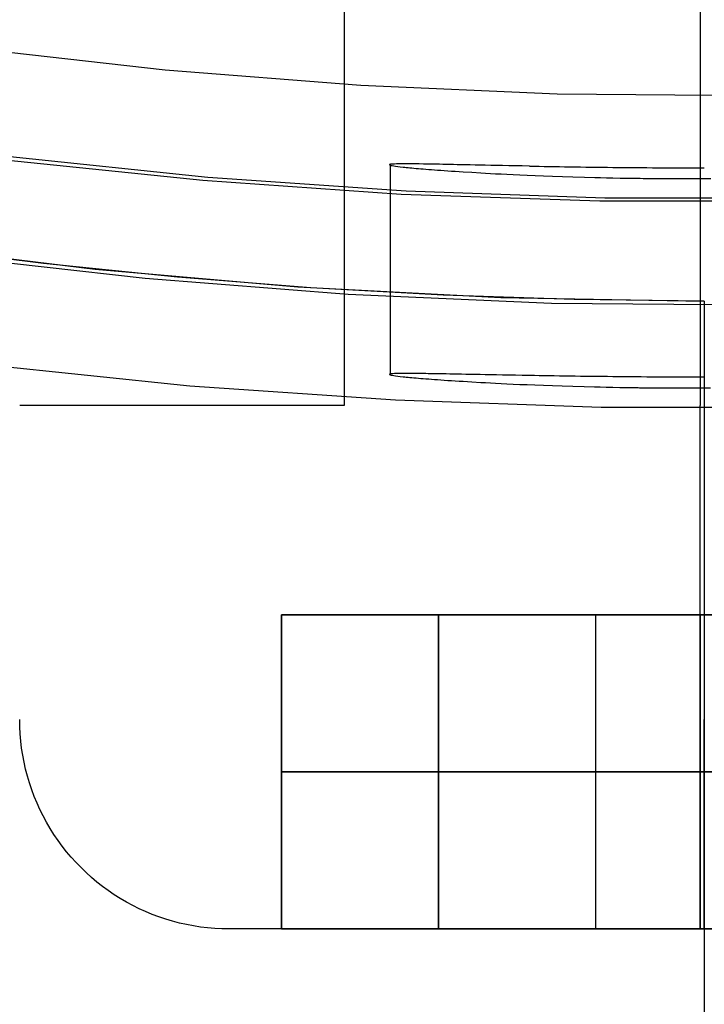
# Model space of a CAD drawing. Header units: millimetres. Extents: x -356 to 356, y -410 to 410.
# Tile 36 of 126: x -3.27 to 0, y -31.36 to -26.66. Entities that reach past the tile are written whole.
import ezdxf

# ---------------------------------------------------------------- set-up
doc = ezdxf.new("R2010")
doc.units = ezdxf.units.MM
doc.header["$MEASUREMENT"] = 0
doc.layers.add('1', color=7, linetype='Continuous')

msp = doc.modelspace()

# ---------------------------------------------------------------- linework, layer by layer
at = {"layer": '1', "color": 252, "extrusion": (-0.000237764, 0, 1)}
msp.add_lwpolyline([(-27.5494, 0), (-27.533, -0.9501), (-27.4838, -1.899), (-27.4019, -2.8457), (-27.2874, -3.789), (-27.1403, -4.7278), (-26.961, -5.6609), (-26.7495, -6.5874), (-26.5062, -7.5059), (-26.2314, -8.4155), (-25.9253, -9.3151), (-25.5883, -10.2036), (-25.2209, -11.0799), (-24.8235, -11.943), (-24.3965, -12.7919), (-23.9404, -13.6255), (-23.4559, -14.4429), (-22.9434, -15.2431), (-22.4036, -16.0251), (-21.8372, -16.788), (-21.2447, -17.5309), (-20.6269, -18.253), (-19.9847, -18.9532), (-19.3186, -19.6309), (-18.6295, -20.2852), (-17.9182, -20.9153), (-17.1857, -21.5205), (-16.4326, -22.1001), (-15.66, -22.6533), (-14.8688, -23.1795), (-14.0599, -23.6781), (-13.2343, -24.1484), (-12.3929, -24.59), (-11.5368, -25.0023), (-10.6669, -25.3848), (-9.7844, -25.7371), (-8.8902, -26.0586), (-7.9855, -26.3491), (-7.0713, -26.6083), (-6.1487, -26.8357), (-5.2188, -27.0311), (-4.2827, -27.1943), (-3.3415, -27.3251), (-2.3963, -27.4233), (-1.4484, -27.4889), (-0.4987, -27.5217), (0.4515, -27.5217), (1.4012, -27.4889), (2.3491, -27.4233), (3.2943, -27.3251), (4.2354, -27.1943), (5.1715, -27.0311), (6.1015, -26.8357), (7.0241, -26.6083), (7.9383, -26.3491), (8.843, -26.0586), (9.7372, -25.7371), (10.6197, -25.3848), (11.4895, -25.0023), (12.3457, -24.59), (13.1871, -24.1484), (14.0127, -23.6781), (14.8216, -23.1795), (15.6128, -22.6533), (16.3854, -22.1001), (17.1384, -21.5205), (17.871, -20.9153), (18.5823, -20.2852), (19.2714, -19.6309), (19.9374, -18.9532), (20.5797, -18.253), (21.1975, -17.5309), (21.7899, -16.788), (22.3564, -16.0251), (22.8962, -15.2431), (23.4087, -14.4429), (23.8932, -13.6255), (24.3493, -12.7919), (24.7763, -11.943), (25.1737, -11.0799), (25.5411, -10.2036), (25.8781, -9.3151), (26.1842, -8.4155), (26.459, -7.5059), (26.7023, -6.5874), (26.9138, -5.6609), (27.0931, -4.7278), (27.2401, -3.789), (27.3547, -2.8457), (27.4366, -1.899), (27.4858, -0.9501), (27.5022, 0)], dxfattribs=at)
at = {"layer": '1', "color": 252}
for points in [[(-1.7205, -25), (-1.7205, -28.5)], [(-0.0205, -25), (-0.0205, -28.5)], [(-0.0205, -25), (-0.0205, -28.5)], [(-8.0813, -25.7822), (-7.1816, -26.0472), (-6.2733, -26.2807), (-5.3574, -26.4826), (-4.435, -26.6526), (-3.5073, -26.7905), (-2.5754, -26.896), (-1.6404, -26.9692), (-0.7034, -27.0099), (0.2345, -27.018), (1.172, -26.9936), (2.1082, -26.9367), (3.0418, -26.8473), (3.9718, -26.7255), (4.8969, -26.5716), (5.8162, -26.3856), (6.7285, -26.1679), (7.6326, -25.9186)], [(7.0442, -26.5952), (6.122, -26.8225), (5.1926, -27.0178), (4.257, -27.1809), (3.3162, -27.3116), (2.3716, -27.4098), (1.4241, -27.4754), (0.4749, -27.5081), (-0.4749, -27.5081), (-1.4241, -27.4754), (-2.3716, -27.4098), (-3.3162, -27.3116), (-4.257, -27.1809), (-5.1926, -27.0178), (-6.122, -26.8225), (-7.0442, -26.5952), (-7.958, -26.3362)], [(0, -28), (-0.6215, -27.9931), (-1.2482, -27.9722), (-1.8799, -27.9368), (-2.5159, -27.8867), (-3.156, -27.8216), (-3.7995, -27.741), (-4.446, -27.6448), (-5.095, -27.5326), (-5.7459, -27.4041), (-6.3981, -27.2592), (-7.0512, -27.0976), (-7.7044, -26.9192)], [(0, -28), (-0.6215, -27.9931), (-1.2482, -27.9722), (-1.8799, -27.9368), (-2.5159, -27.8867), (-3.156, -27.8216), (-3.7995, -27.741), (-4.446, -27.6448), (-5.095, -27.5326), (-5.7459, -27.4041), (-6.3981, -27.2592), (-7.0512, -27.0976), (-7.7044, -26.9192)], [(-7.6763, -26.9272), (-6.7371, -27.1774), (-5.7898, -27.3949), (-4.8356, -27.5793), (-3.8755, -27.7305), (-2.9107, -27.8483), (-1.9424, -27.9325), (-0.9718, -27.9831), (0, -28)], [(-7.6717, -26.9285), (-6.7331, -27.1784), (-5.7863, -27.3956), (-4.8326, -27.5798), (-3.8731, -27.7308), (-2.9089, -27.8485), (-1.9412, -27.9326), (-0.9712, -27.9832), (0, -28)], [(-7.4474, -27.0112), (-6.5054, -27.2534), (-5.5557, -27.4627), (-4.5992, -27.639), (-3.6371, -27.782), (-2.6707, -27.8915), (-1.7011, -27.9674), (-0.7294, -28.0096), (0.2432, -28.018), (1.2154, -27.9927), (2.1862, -27.9336), (3.1544, -27.8409), (4.1188, -27.7147), (5.0782, -27.555), (6.0315, -27.3622), (6.9775, -27.1364)], [(-1.5, -27.349), (-1.5, -28.3506)], [(7.3003, -27.562), (6.3446, -27.7975), (5.3814, -28), (4.4117, -28.169), (3.4368, -28.3045), (2.4578, -28.4063), (1.4758, -28.4742), (0.4921, -28.5081), (-0.4921, -28.5081), (-1.4758, -28.4742), (-2.4578, -28.4063), (-3.4368, -28.3045), (-4.4117, -28.169), (-5.3814, -28), (-6.3446, -27.7975), (-7.3003, -27.562)], [(0, -28), (0, -61)], [(0, -28), (0, -61)], [(-1.7205, -28.5), (-3.2705, -28.5)], [(-0.0205, -30), (-0.0205, -28.5)], [(-0.0205, -30), (-0.0205, -28.5)], [(-2.0205, -31), (-2.0205, -29.5)], [(-2.0205, -29.5), (-0.5205, -29.5)], [(-0.5205, -29.5), (-2.0205, -29.5)], [(-2.0205, -29.5), (-2.0205, -31)], [(-2.0205, -31), (-2.0205, -29.5)], [(-2.0205, -29.5), (1.9795, -29.5)], [(-1.2705, -31), (-1.2705, -29.5)], [(-1.2705, -29.5), (-1.2705, -31)], [(-0.5205, -29.5), (-0.5205, -31)], [(-0.5205, -29.5), (-0.5205, -31)], [(-0.5205, -29.5), (0.4795, -29.5)], [(0.4795, -29.5), (-0.5205, -29.5)], [(-0.5205, -29.5), (-0.5205, -31)], [(-0.5205, -29.5), (-0.5205, -31)], [(-0.5205, -29.5), (-0.5205, -31)], [(-0.5205, -29.5), (-0.5205, -31)], [(-0.0205, -31), (-0.0205, -29.5)], [(-0.0205, -29.5), (-0.0205, -31)], [(-2.2705, -31), (-2.3046, -30.9994), (-2.3387, -30.9977), (-2.3728, -30.9948), (-2.4067, -30.9907), (-2.4404, -30.9855), (-2.474, -30.9791), (-2.5073, -30.9716), (-2.5403, -30.9629), (-2.573, -30.9531), (-2.6054, -30.9423), (-2.6374, -30.9303), (-2.6689, -30.9172), (-2.7, -30.9031), (-2.7306, -30.8879), (-2.7606, -30.8717), (-2.7901, -30.8544), (-2.8189, -30.8362), (-2.8472, -30.817), (-2.8747, -30.7968), (-2.9016, -30.7757), (-2.9277, -30.7537), (-2.9531, -30.7308), (-2.9776, -30.7071), (-3.0013, -30.6826), (-3.0242, -30.6572), (-3.0462, -30.6311), (-3.0673, -30.6042), (-3.0875, -30.5767), (-3.1067, -30.5485), (-3.1249, -30.5196), (-3.1422, -30.4901), (-3.1584, -30.4601), (-3.1736, -30.4295), (-3.1877, -30.3984), (-3.2008, -30.3669), (-3.2128, -30.3349), (-3.2236, -30.3025), (-3.2334, -30.2698), (-3.2421, -30.2368), (-3.2496, -30.2035), (-3.256, -30.1699), (-3.2612, -30.1362), (-3.2653, -30.1023), (-3.2682, -30.0682), (-3.2699, -30.0341), (-3.2705, -30)], [(-2.0205, -30.25), (-0.5205, -30.25)], [(-0.5205, -30.25), (-2.0205, -30.25)], [(-0.5205, -30.25), (0.4795, -30.25)], [(0.4795, -30.25), (-0.5205, -30.25)], [(-2.0205, -31), (-2.2705, -31)], [(-0.5205, -31), (-2.0205, -31)], [(-2.0205, -31), (-0.5205, -31)], [(0.4795, -31), (-0.5205, -31)], [(-0.5205, -31), (0.4795, -31)]]:
    msp.add_lwpolyline(points, dxfattribs=at)
at = {"layer": '1', "color": 252, "extrusion": (0, 1, 0)}
for points in [[(0.0205, -51.9293), (-0.0385, -51.9283), (-0.0974, -51.9252), (-0.1562, -51.9201), (-0.2148, -51.913), (-0.2731, -51.9038), (-0.331, -51.8926), (-0.3885, -51.8794), (-0.4456, -51.8642), (-0.502, -51.847), (-0.5579, -51.8279), (-0.613, -51.8069), (-0.6674, -51.7839), (-0.7209, -51.7591), (-0.7735, -51.7325), (-0.8252, -51.704), (-0.8759, -51.6738), (-0.9255, -51.6418), (-0.974, -51.6081), (-1.0212, -51.5728), (-1.0672, -51.5358), (-1.1119, -51.4973), (-1.1552, -51.4572), (-1.1971, -51.4157), (-1.2376, -51.3727), (-1.2765, -51.3283), (-1.3139, -51.2827), (-1.3496, -51.2357), (-1.3837, -51.1875), (-1.4161, -51.1382), (-1.4468, -51.0878), (-1.4757, -51.0364), (-1.5028, -50.984), (-1.5281, -50.9306), (-1.5515, -50.8765), (-1.573, -50.8215), (-1.5926, -50.7659), (-1.6103, -50.7096), (-1.6259, -50.6527), (-1.6396, -50.5953), (-1.6513, -50.5374), (-1.661, -50.4792), (-1.6687, -50.4207), (-1.6743, -50.362), (-1.6779, -50.3031), (-1.6794, -50.2441), (-1.6789, -50.1851), (-1.6764, -50.1261), (-1.6718, -50.0673), (-1.6651, -50.0086), (-1.6564, -49.9503), (-1.6457, -49.8922), (-1.633, -49.8346), (-1.6184, -49.7775), (-1.6017, -49.7209), (-1.5831, -49.6649), (-1.5625, -49.6096), (-1.54, -49.555), (-1.5157, -49.5012), (-1.4895, -49.4484), (-1.4615, -49.3964), (-1.4317, -49.3455), (-1.4001, -49.2956), (-1.3669, -49.2469), (-1.3319, -49.1993), (-1.2954, -49.153), (-1.2572, -49.108), (-1.2175, -49.0643), (-1.1764, -49.022), (-1.1337, -48.9812), (-1.0897, -48.9419), (-1.0444, -48.9042), (-0.9977, -48.868), (-0.9499, -48.8335), (-0.9008, -48.8006), (-0.8507, -48.7695), (-0.7995, -48.7402), (-0.7473, -48.7126), (-0.6942, -48.6869), (-0.6403, -48.663), (-0.5855, -48.641), (-0.53, -48.6209), (-0.4739, -48.6028), (-0.4171, -48.5866), (-0.3598, -48.5724), (-0.3021, -48.5602), (-0.244, -48.55), (-0.1855, -48.5419), (-0.1269, -48.5357), (-0.068, -48.5316), (-0.009, -48.5296), (0.05, -48.5296), (0.109, -48.5316), (0.1678, -48.5357), (0.2265, -48.5419), (0.285, -48.55), (0.3431, -48.5602), (0.4008, -48.5724), (0.4581, -48.5866), (0.5149, -48.6028), (0.571, -48.6209), (0.6265, -48.641), (0.6813, -48.663), (0.7352, -48.6869), (0.7883, -48.7126), (0.8405, -48.7402), (0.8917, -48.7695), (0.9418, -48.8006), (0.9909, -48.8335), (1.0387, -48.868), (1.0854, -48.9042), (1.1307, -48.9419), (1.1747, -48.9812), (1.2174, -49.022), (1.2585, -49.0643), (1.2982, -49.108), (1.3364, -49.153), (1.3729, -49.1993), (1.4079, -49.2469), (1.4411, -49.2956), (1.4727, -49.3455), (1.5025, -49.3964), (1.5305, -49.4484), (1.5567, -49.5012), (1.581, -49.555), (1.6035, -49.6096), (1.6241, -49.6649), (1.6427, -49.7209), (1.6593, -49.7775), (1.674, -49.8346), (1.6867, -49.8922), (1.6974, -49.9503), (1.7061, -50.0086), (1.7128, -50.0673), (1.7174, -50.1261), (1.7199, -50.1851), (1.7204, -50.2441), (1.7189, -50.3031), (1.7153, -50.362), (1.7097, -50.4207), (1.702, -50.4792), (1.6923, -50.5374), (1.6806, -50.5953), (1.6669, -50.6527), (1.6513, -50.7096), (1.6336, -50.7659), (1.614, -50.8215), (1.5925, -50.8765), (1.5691, -50.9306), (1.5438, -50.984), (1.5167, -51.0364), (1.4878, -51.0878), (1.4571, -51.1382), (1.4247, -51.1875), (1.3906, -51.2357), (1.3549, -51.2827), (1.3175, -51.3283), (1.2786, -51.3727), (1.2381, -51.4157), (1.1962, -51.4572), (1.1529, -51.4973), (1.1082, -51.5358), (1.0622, -51.5728), (1.015, -51.6081), (0.9665, -51.6418), (0.9169, -51.6738), (0.8662, -51.704), (0.8145, -51.7325), (0.7619, -51.7591), (0.7084, -51.7839), (0.654, -51.8069), (0.5988, -51.8279), (0.543, -51.847), (0.4866, -51.8642), (0.4295, -51.8794), (0.372, -51.8926), (0.3141, -51.9038), (0.2558, -51.913), (0.1972, -51.9201), (0.1384, -51.9252), (0.0795, -51.9283), (0.0205, -51.9293)], [(0, -51.5), (-0.0521, -51.4991), (-0.1041, -51.4964), (-0.1559, -51.4919), (-0.2076, -51.4856), (-0.259, -51.4775), (-0.3102, -51.4676), (-0.3609, -51.4559), (-0.4112, -51.4425), (-0.461, -51.4274), (-0.5103, -51.4105), (-0.559, -51.392), (-0.6069, -51.3717), (-0.6542, -51.3498), (-0.7006, -51.3263), (-0.7462, -51.3012), (-0.7909, -51.2745), (-0.8347, -51.2463), (-0.8775, -51.2166), (-0.9192, -51.1854), (-0.9597, -51.1528), (-0.9992, -51.1188), (-1.0374, -51.0834), (-1.0744, -51.0468), (-1.1101, -51.0088), (-1.1444, -50.9697), (-1.1774, -50.9294), (-1.2089, -50.888), (-1.239, -50.8455), (-1.2676, -50.802), (-1.2947, -50.7575), (-1.3202, -50.7121), (-1.3441, -50.6659), (-1.3664, -50.6188), (-1.3871, -50.571), (-1.406, -50.5225), (-1.4233, -50.4734), (-1.4389, -50.4237), (-1.4527, -50.3735), (-1.4648, -50.3229), (-1.4752, -50.2719), (-1.4837, -50.2205), (-1.4905, -50.1689), (-1.4954, -50.117), (-1.4986, -50.0651), (-1.4999, -50.013), (-1.4995, -49.961), (-1.4972, -49.9089), (-1.4932, -49.857), (-1.4873, -49.8053), (-1.4797, -49.7538), (-1.4702, -49.7026), (-1.459, -49.6517), (-1.446, -49.6013), (-1.4313, -49.5514), (-1.4149, -49.5019), (-1.3968, -49.4531), (-1.3769, -49.405), (-1.3555, -49.3576), (-1.3323, -49.3109), (-1.3076, -49.2651), (-1.2813, -49.2201), (-1.2535, -49.1761), (-1.2241, -49.1331), (-1.1933, -49.0912), (-1.1611, -49.0503), (-1.1274, -49.0106), (-1.0924, -48.972), (-1.056, -48.9347), (-1.0184, -48.8987), (-0.9796, -48.8641), (-0.9396, -48.8307), (-0.8984, -48.7988), (-0.8562, -48.7684), (-0.813, -48.7394), (-0.7687, -48.7119), (-0.7235, -48.686), (-0.6775, -48.6617), (-0.6306, -48.639), (-0.583, -48.6179), (-0.5347, -48.5985), (-0.4858, -48.5808), (-0.4362, -48.5648), (-0.3861, -48.5506), (-0.3356, -48.538), (-0.2847, -48.5273), (-0.2334, -48.5183), (-0.1818, -48.5111), (-0.13, -48.5056), (-0.0781, -48.502), (-0.026, -48.5002), (0.026, -48.5002), (0.0781, -48.502), (0.13, -48.5056), (0.1818, -48.5111), (0.2334, -48.5183), (0.2847, -48.5273), (0.3356, -48.538), (0.3861, -48.5506), (0.4362, -48.5648), (0.4858, -48.5808), (0.5347, -48.5985), (0.583, -48.6179), (0.6306, -48.639), (0.6775, -48.6617), (0.7235, -48.686), (0.7687, -48.7119), (0.813, -48.7394), (0.8562, -48.7684), (0.8984, -48.7988), (0.9396, -48.8307), (0.9796, -48.8641), (1.0184, -48.8987), (1.056, -48.9347), (1.0924, -48.972), (1.1274, -49.0106), (1.1611, -49.0503), (1.1933, -49.0912), (1.2241, -49.1331), (1.2535, -49.1761), (1.2813, -49.2201), (1.3076, -49.2651), (1.3323, -49.3109), (1.3555, -49.3576), (1.3769, -49.405), (1.3968, -49.4531), (1.4149, -49.5019), (1.4313, -49.5514), (1.446, -49.6013), (1.459, -49.6517), (1.4702, -49.7026), (1.4797, -49.7538), (1.4873, -49.8053), (1.4932, -49.857), (1.4972, -49.9089), (1.4995, -49.961), (1.4999, -50.013), (1.4986, -50.0651), (1.4954, -50.117), (1.4905, -50.1689), (1.4837, -50.2205), (1.4752, -50.2719), (1.4648, -50.3229), (1.4527, -50.3735), (1.4389, -50.4237), (1.4233, -50.4734), (1.406, -50.5225), (1.3871, -50.571), (1.3664, -50.6188), (1.3441, -50.6659), (1.3202, -50.7121), (1.2947, -50.7575), (1.2676, -50.802), (1.239, -50.8455), (1.2089, -50.888), (1.1774, -50.9294), (1.1444, -50.9697), (1.1101, -51.0088), (1.0744, -51.0468), (1.0374, -51.0834), (0.9992, -51.1188), (0.9597, -51.1528), (0.9192, -51.1854), (0.8775, -51.2166), (0.8347, -51.2463), (0.7909, -51.2745), (0.7462, -51.3012), (0.7006, -51.3263), (0.6542, -51.3498), (0.6069, -51.3717), (0.559, -51.392), (0.5103, -51.4105), (0.461, -51.4274), (0.4112, -51.4425), (0.3609, -51.4559), (0.3102, -51.4676), (0.259, -51.4775), (0.2076, -51.4856), (0.1559, -51.4919), (0.1041, -51.4964), (0.0521, -51.4991), (0, -51.5)], [(-3.2295, -50.2293), (-3.2287, -50.3015), (-3.2263, -50.3742), (-3.2222, -50.4475), (-3.2164, -50.5214), (-3.2088, -50.5956), (-3.1994, -50.6703), (-3.1883, -50.7454), (-3.1752, -50.8207), (-3.1603, -50.8963), (-3.1435, -50.972), (-3.1248, -51.0478), (-3.104, -51.1236), (-3.0814, -51.1994), (-3.0567, -51.275), (-3.03, -51.3505), (-3.0013, -51.4256), (-2.9706, -51.5005), (-2.9379, -51.5748), (-2.9032, -51.6487), (-2.8664, -51.722), (-2.8277, -51.7947), (-2.787, -51.8665), (-2.7443, -51.9376), (-2.6997, -52.0078), (-2.6532, -52.0769), (-2.6049, -52.145), (-2.5547, -52.212), (-2.5027, -52.2778), (-2.4489, -52.3423), (-2.3934, -52.4054), (-2.3363, -52.4672), (-2.2776, -52.5274), (-2.2173, -52.5861), (-2.1556, -52.6433), (-2.0925, -52.6987), (-2.028, -52.7525), (-1.9622, -52.8045), (-1.8952, -52.8547), (-1.8271, -52.9031), (-1.7579, -52.9496), (-1.6878, -52.9942), (-1.6167, -53.0368), (-1.5448, -53.0775), (-1.4722, -53.1162), (-1.3989, -53.153), (-1.325, -53.1877), (-1.2506, -53.2204), (-1.1758, -53.2511), (-1.1006, -53.2798), (-1.0252, -53.3065), (-0.9495, -53.3312), (-0.8738, -53.3539), (-0.7979, -53.3746), (-0.7221, -53.3933), (-0.6464, -53.4102), (-0.5709, -53.4251), (-0.4956, -53.4381), (-0.4205, -53.4493), (-0.3458, -53.4586), (-0.2715, -53.4662), (-0.1977, -53.472), (-0.1244, -53.4761), (-0.0516, -53.4785), (0.0205, -53.4793), (0.0926, -53.4785), (0.1654, -53.4761), (0.2387, -53.472), (0.3125, -53.4662), (0.3868, -53.4586), (0.4615, -53.4493), (0.5365, -53.4381), (0.6119, -53.4251), (0.6874, -53.4102), (0.7631, -53.3933), (0.8389, -53.3746), (0.9148, -53.3539), (0.9905, -53.3312), (1.0662, -53.3065), (1.1416, -53.2798), (1.2168, -53.2511), (1.2916, -53.2204), (1.366, -53.1877), (1.4399, -53.153), (1.5132, -53.1162), (1.5858, -53.0775), (1.6577, -53.0368), (1.7288, -52.9942), (1.7989, -52.9496), (1.8681, -52.9031), (1.9362, -52.8547), (2.0032, -52.8045), (2.069, -52.7525), (2.1335, -52.6987), (2.1966, -52.6433), (2.2583, -52.5861), (2.3186, -52.5274), (2.3773, -52.4672), (2.4344, -52.4054), (2.4899, -52.3423), (2.5436, -52.2778), (2.5957, -52.212), (2.6459, -52.145), (2.6942, -52.0769), (2.7407, -52.0078), (2.7853, -51.9376), (2.828, -51.8665), (2.8687, -51.7947), (2.9074, -51.722), (2.9442, -51.6487), (2.9789, -51.5748), (3.0116, -51.5005), (3.0423, -51.4256), (3.071, -51.3505), (3.0977, -51.275), (3.1224, -51.1994), (3.145, -51.1236), (3.1658, -51.0478), (3.1845, -50.972), (3.2013, -50.8963), (3.2162, -50.8207), (3.2293, -50.7454), (3.2404, -50.6703), (3.2498, -50.5956), (3.2574, -50.5214), (3.2632, -50.4475), (3.2673, -50.3742), (3.2697, -50.3015), (3.2705, -50.2293)], [(0.0205, -46.9793), (0.1315, -46.9812), (0.2423, -46.9869), (0.3529, -46.9964), (0.463, -47.0096), (0.5727, -47.0266), (0.6817, -47.0473), (0.79, -47.0717), (0.8973, -47.0998), (1.0037, -47.1316), (1.1089, -47.167), (1.2128, -47.2059), (1.3153, -47.2484), (1.4163, -47.2943), (1.5157, -47.3437), (1.6134, -47.3964), (1.7091, -47.4525), (1.803, -47.5117), (1.8947, -47.5742), (1.9843, -47.6397), (2.0715, -47.7083), (2.1564, -47.7798), (2.2388, -47.8541), (2.3186, -47.9312), (2.3957, -48.011), (2.4701, -48.0934), (2.5416, -48.1783), (2.6101, -48.2656), (2.6756, -48.3551), (2.7381, -48.4469), (2.7974, -48.5407), (2.8534, -48.6365), (2.9061, -48.7341), (2.9555, -48.8335), (3.0014, -48.9345), (3.0439, -49.037), (3.0828, -49.141), (3.1182, -49.2462), (3.15, -49.3525), (3.1781, -49.4598), (3.2025, -49.5681), (3.2232, -49.6771), (3.2402, -49.7868), (3.2535, -49.897), (3.2629, -50.0075), (3.2686, -50.1184), (3.2705, -50.2293)], [(-1.6795, -50.2293), (-1.6791, -50.1916), (-1.6778, -50.1535), (-1.6757, -50.1152), (-1.6726, -50.0766), (-1.6687, -50.0377), (-1.6638, -49.9986), (-1.6579, -49.9594), (-1.6511, -49.92), (-1.6433, -49.8805), (-1.6345, -49.8409), (-1.6247, -49.8012), (-1.6139, -49.7616), (-1.602, -49.7219), (-1.5891, -49.6824), (-1.5751, -49.6429), (-1.5601, -49.6036), (-1.5441, -49.5644), (-1.527, -49.5255), (-1.5088, -49.4869), (-1.4896, -49.4485), (-1.4693, -49.4105), (-1.448, -49.3729), (-1.4257, -49.3358), (-1.4024, -49.2991), (-1.3781, -49.2629), (-1.3528, -49.2273), (-1.3265, -49.1922), (-1.2993, -49.1578), (-1.2712, -49.1241), (-1.2422, -49.0911), (-1.2123, -49.0588), (-1.1816, -49.0272), (-1.1501, -48.9965), (-1.1178, -48.9667), (-1.0847, -48.9376), (-1.051, -48.9095), (-1.0166, -48.8823), (-0.9816, -48.8561), (-0.9459, -48.8308), (-0.9098, -48.8064), (-0.8731, -48.7831), (-0.8359, -48.7608), (-0.7983, -48.7395), (-0.7603, -48.7192), (-0.722, -48.7), (-0.6833, -48.6819), (-0.6444, -48.6647), (-0.6053, -48.6487), (-0.5659, -48.6337), (-0.5265, -48.6197), (-0.4869, -48.6068), (-0.4473, -48.5949), (-0.4076, -48.5841), (-0.368, -48.5743), (-0.3284, -48.5655), (-0.2888, -48.5577), (-0.2494, -48.5509), (-0.2102, -48.545), (-0.1711, -48.5402), (-0.1323, -48.5362), (-0.0936, -48.5332), (-0.0553, -48.531), (-0.0172, -48.5297), (0.0205, -48.5293), (0.0582, -48.5297), (0.0963, -48.531), (0.1346, -48.5332), (0.1732, -48.5362), (0.2121, -48.5402), (0.2512, -48.545), (0.2904, -48.5509), (0.3298, -48.5577), (0.3694, -48.5655), (0.409, -48.5743), (0.4486, -48.5841), (0.4883, -48.5949), (0.5279, -48.6068), (0.5675, -48.6197), (0.6069, -48.6337), (0.6463, -48.6487), (0.6854, -48.6647), (0.7243, -48.6819), (0.763, -48.7), (0.8013, -48.7192), (0.8393, -48.7395), (0.8769, -48.7608), (0.9141, -48.7831), (0.9508, -48.8064), (0.9869, -48.8308), (1.0226, -48.8561), (1.0576, -48.8823), (1.092, -48.9095), (1.1257, -48.9376), (1.1588, -48.9667), (1.1911, -48.9965), (1.2226, -49.0272), (1.2533, -49.0588), (1.2832, -49.0911), (1.3122, -49.1241), (1.3403, -49.1578), (1.3675, -49.1922), (1.3938, -49.2273), (1.4191, -49.2629), (1.4434, -49.2991), (1.4667, -49.3358), (1.489, -49.3729), (1.5103, -49.4105), (1.5306, -49.4485), (1.5498, -49.4869), (1.568, -49.5255), (1.5851, -49.5644), (1.6011, -49.6036), (1.6161, -49.6429), (1.6301, -49.6824), (1.643, -49.7219), (1.6549, -49.7616), (1.6657, -49.8012), (1.6755, -49.8409), (1.6843, -49.8805), (1.6921, -49.92), (1.6989, -49.9594), (1.7048, -49.9986), (1.7097, -50.0377), (1.7136, -50.0766), (1.7167, -50.1152), (1.7188, -50.1535), (1.7201, -50.1916), (1.7205, -50.2293)], [(0.0205, -51.9293), (0.0785, -51.9283), (0.1365, -51.9254), (0.1943, -51.9204), (0.252, -51.9135), (0.3093, -51.9046), (0.3664, -51.8938), (0.423, -51.881), (0.4792, -51.8663), (0.5348, -51.8497), (0.5898, -51.8312), (0.6441, -51.8108), (0.6978, -51.7886), (0.7506, -51.7646), (0.8026, -51.7387), (0.8537, -51.7111), (0.9038, -51.6818), (0.9529, -51.6508), (1.0009, -51.6182), (1.0477, -51.5839), (1.0933, -51.548), (1.1377, -51.5106), (1.1808, -51.4717), (1.2226, -51.4314), (1.2629, -51.3897), (1.3018, -51.3466), (1.3392, -51.3022), (1.3751, -51.2565), (1.4093, -51.2097), (1.442, -51.1617), (1.473, -51.1126), (1.5023, -51.0625), (1.5299, -51.0114), (1.5557, -50.9594), (1.5798, -50.9066), (1.602, -50.853), (1.6223, -50.7986), (1.6408, -50.7436), (1.6575, -50.688), (1.6722, -50.6318), (1.6849, -50.5752), (1.6958, -50.5182), (1.7047, -50.4608), (1.7116, -50.4032), (1.7165, -50.3453), (1.7195, -50.2874), (1.7205, -50.2293)], [(-3.2295, -50.2293), (-3.2276, -50.1184), (-3.2219, -50.0075), (-3.2125, -49.897), (-3.1992, -49.7868), (-3.1822, -49.6771), (-3.1615, -49.5681), (-3.1371, -49.4598), (-3.109, -49.3525), (-3.0772, -49.2462), (-3.0419, -49.141), (-3.0029, -49.037), (-2.9604, -48.9345), (-2.9145, -48.8335), (-2.8651, -48.7341), (-2.8124, -48.6365), (-2.7564, -48.5407), (-2.6971, -48.4469), (-2.6347, -48.3551), (-2.5691, -48.2656), (-2.5006, -48.1783), (-2.4291, -48.0934), (-2.3547, -48.011), (-2.2776, -47.9312), (-2.1978, -47.8541), (-2.1154, -47.7798), (-2.0305, -47.7083), (-1.9433, -47.6397), (-1.8537, -47.5742), (-1.762, -47.5117), (-1.6682, -47.4525), (-1.5724, -47.3964), (-1.4747, -47.3437), (-1.3753, -47.2943), (-1.2743, -47.2484), (-1.1718, -47.2059), (-1.0679, -47.167), (-0.9627, -47.1316), (-0.8563, -47.0998), (-0.749, -47.0717), (-0.6407, -47.0473), (-0.5317, -47.0266), (-0.422, -47.0096), (-0.3119, -46.9964), (-0.2013, -46.9869), (-0.0905, -46.9812), (0.0205, -46.9793)], [(-1.6795, -50.2293), (-1.6785, -50.2874), (-1.6755, -50.3453), (-1.6706, -50.4032), (-1.6637, -50.4608), (-1.6548, -50.5182), (-1.6439, -50.5752), (-1.6312, -50.6318), (-1.6165, -50.688), (-1.5998, -50.7436), (-1.5813, -50.7986), (-1.561, -50.853), (-1.5388, -50.9066), (-1.5147, -50.9594), (-1.4889, -51.0114), (-1.4613, -51.0625), (-1.432, -51.1126), (-1.401, -51.1617), (-1.3684, -51.2097), (-1.3341, -51.2565), (-1.2982, -51.3022), (-1.2608, -51.3466), (-1.2219, -51.3897), (-1.1816, -51.4314), (-1.1398, -51.4717), (-1.0967, -51.5106), (-1.0524, -51.548), (-1.0067, -51.5839), (-0.9599, -51.6182), (-0.9119, -51.6508), (-0.8628, -51.6818), (-0.8127, -51.7111), (-0.7616, -51.7387), (-0.7096, -51.7646), (-0.6568, -51.7886), (-0.6032, -51.8108), (-0.5488, -51.8312), (-0.4938, -51.8497), (-0.4382, -51.8663), (-0.382, -51.881), (-0.3254, -51.8938), (-0.2684, -51.9046), (-0.211, -51.9135), (-0.1534, -51.9204), (-0.0955, -51.9254), (-0.0375, -51.9283), (0.0205, -51.9293)], [(0.0205, -46.9793), (-0.0923, -46.9813), (-0.205, -46.9872), (-0.3174, -46.9969), (-0.4293, -47.0106), (-0.5408, -47.0282), (-0.6515, -47.0496), (-0.7615, -47.0748), (-0.8705, -47.1038), (-0.9784, -47.1367), (-1.0852, -47.1732), (-1.1906, -47.2134), (-1.2945, -47.2573), (-1.3969, -47.3047), (-1.4975, -47.3556), (-1.5964, -47.4101), (-1.6932, -47.4679), (-1.788, -47.529), (-1.8807, -47.5934), (-1.971, -47.661), (-2.0589, -47.7316), (-2.1444, -47.8053), (-2.2272, -47.8819), (-2.3073, -47.9613), (-2.3846, -48.0435), (-2.459, -48.1283), (-2.5305, -48.2156), (-2.5988, -48.3054), (-2.664, -48.3974), (-2.726, -48.4917), (-2.7846, -48.5881), (-2.8399, -48.6864), (-2.8917, -48.7866), (-2.9401, -48.8886), (-2.9848, -48.9921), (-3.0259, -49.0972), (-3.0634, -49.2036), (-3.0971, -49.3112), (-3.1271, -49.42), (-3.1533, -49.5297), (-3.1757, -49.6403), (-3.1942, -49.7516), (-3.2088, -49.8634), (-3.2196, -49.9757), (-3.2264, -50.0883), (-3.2294, -50.2011), (-3.2284, -50.3139), (-3.2235, -50.4266), (-3.2147, -50.5391), (-3.202, -50.6512), (-3.1854, -50.7628), (-3.165, -50.8737), (-3.1407, -50.9839), (-3.1126, -51.0932), (-3.0807, -51.2014), (-3.0451, -51.3084), (-3.0058, -51.4142), (-2.9629, -51.5185), (-2.9163, -51.6213), (-2.8663, -51.7224), (-2.8127, -51.8216), (-2.7557, -51.919), (-2.6954, -52.0144), (-2.6318, -52.1075), (-2.565, -52.1985), (-2.4951, -52.287), (-2.4222, -52.3731), (-2.3463, -52.4566), (-2.2676, -52.5374), (-2.1861, -52.6154), (-2.102, -52.6905), (-2.0153, -52.7627), (-1.9261, -52.8319), (-1.8346, -52.8978), (-1.7409, -52.9606), (-1.645, -53.0201), (-1.5472, -53.0762), (-1.4474, -53.1289), (-1.3459, -53.1781), (-1.2427, -53.2238), (-1.1381, -53.2658), (-1.032, -53.3042), (-0.9246, -53.3389), (-0.8161, -53.3698), (-0.7066, -53.3969), (-0.5962, -53.4203), (-0.4851, -53.4398), (-0.3734, -53.4554), (-0.2612, -53.4671), (-0.1487, -53.4749), (-0.0359, -53.4788), (0.0769, -53.4788), (0.1897, -53.4749), (0.3022, -53.4671), (0.4144, -53.4554), (0.5261, -53.4398), (0.6372, -53.4203), (0.7476, -53.3969), (0.8571, -53.3698), (0.9656, -53.3389), (1.073, -53.3042), (1.179, -53.2658), (1.2837, -53.2238), (1.3869, -53.1781), (1.4884, -53.1289), (1.5882, -53.0762), (1.686, -53.0201), (1.7819, -52.9606), (1.8756, -52.8978), (1.9671, -52.8319), (2.0563, -52.7627), (2.143, -52.6905), (2.2271, -52.6154), (2.3086, -52.5374), (2.3873, -52.4566), (2.4632, -52.3731), (2.5361, -52.287), (2.606, -52.1985), (2.6728, -52.1075), (2.7364, -52.0144), (2.7967, -51.919), (2.8537, -51.8216), (2.9073, -51.7224), (2.9573, -51.6213), (3.0039, -51.5185), (3.0468, -51.4142), (3.0861, -51.3084), (3.1217, -51.2014), (3.1536, -51.0932), (3.1817, -50.9839), (3.206, -50.8737), (3.2264, -50.7628), (3.243, -50.6512), (3.2557, -50.5391), (3.2645, -50.4266), (3.2694, -50.3139), (3.2704, -50.2011), (3.2674, -50.0883), (3.2606, -49.9757), (3.2498, -49.8634), (3.2352, -49.7516), (3.2167, -49.6403), (3.1943, -49.5297), (3.1681, -49.42), (3.1381, -49.3112), (3.1044, -49.2036), (3.0669, -49.0972), (3.0258, -48.9921), (2.981, -48.8886), (2.9327, -48.7866), (2.8809, -48.6864), (2.8256, -48.5881), (2.767, -48.4917), (2.705, -48.3974), (2.6398, -48.3054), (2.5715, -48.2156), (2.5, -48.1283), (2.4256, -48.0435), (2.3483, -47.9613), (2.2682, -47.8819), (2.1854, -47.8053), (2.0999, -47.7316), (2.012, -47.661), (1.9217, -47.5934), (1.829, -47.529), (1.7342, -47.4679), (1.6373, -47.4101), (1.5385, -47.3556), (1.4379, -47.3047), (1.3355, -47.2573), (1.2316, -47.2134), (1.1262, -47.1732), (1.0194, -47.1367), (0.9115, -47.1038), (0.8025, -47.0748), (0.6925, -47.0496), (0.5818, -47.0282), (0.4703, -47.0106), (0.3583, -46.9969), (0.246, -46.9872), (0.1333, -46.9813), (0.0205, -46.9793)], [(3.2705, -50.2293), (3.2686, -50.1184), (3.2629, -50.0075), (3.2535, -49.897), (3.2402, -49.7868), (3.2232, -49.6771), (3.2025, -49.5681), (3.1781, -49.4598), (3.15, -49.3525), (3.1182, -49.2462), (3.0828, -49.141), (3.0439, -49.037), (3.0014, -48.9345), (2.9555, -48.8335), (2.9061, -48.7341), (2.8534, -48.6365), (2.7974, -48.5407), (2.7381, -48.4469), (2.6756, -48.3551), (2.6101, -48.2656), (2.5416, -48.1783), (2.4701, -48.0934), (2.3957, -48.011), (2.3186, -47.9312), (2.2388, -47.8541), (2.1564, -47.7798), (2.0715, -47.7083), (1.9843, -47.6397), (1.8947, -47.5742), (1.803, -47.5117), (1.7091, -47.4525), (1.6134, -47.3964), (1.5157, -47.3437), (1.4163, -47.2943), (1.3153, -47.2484), (1.2128, -47.2059), (1.1089, -47.167), (1.0037, -47.1316), (0.8973, -47.0998), (0.79, -47.0717), (0.6817, -47.0473), (0.5727, -47.0266), (0.463, -47.0096), (0.3529, -46.9964), (0.2423, -46.9869), (0.1315, -46.9812), (0.0205, -46.9793)], [(0.0205, -46.9793), (-0.0921, -46.9813), (-0.2045, -46.9871), (-0.3167, -46.9969), (-0.4285, -47.0105), (-0.5398, -47.028), (-0.6503, -47.0493), (-0.7601, -47.0745), (-0.8689, -47.1034), (-0.9767, -47.1361), (-1.0832, -47.1725), (-1.1885, -47.2126), (-1.2922, -47.2562), (-1.3945, -47.3035), (-1.495, -47.3543), (-1.5937, -47.4085), (-1.6904, -47.4661), (-1.7851, -47.527), (-1.8776, -47.5912), (-1.9679, -47.6586), (-2.0558, -47.729), (-2.1411, -47.8024), (-2.2239, -47.8788), (-2.304, -47.9579), (-2.3813, -48.0398), (-2.4557, -48.1243), (-2.5271, -48.2114), (-2.5955, -48.3008), (-2.6607, -48.3926), (-2.7228, -48.4866), (-2.7815, -48.5827), (-2.8369, -48.6808), (-2.8888, -48.7807), (-2.9372, -48.8823), (-2.9821, -48.9856), (-3.0234, -49.0904), (-3.061, -49.1965), (-3.095, -49.3039), (-3.1251, -49.4124), (-3.1516, -49.5218), (-3.1742, -49.6321), (-3.1929, -49.7432), (-3.2078, -49.8548), (-3.2189, -49.9668), (-3.226, -50.0792), (-3.2293, -50.1918), (-3.2286, -50.3044), (-3.2241, -50.4169), (-3.2156, -50.5292), (-3.2033, -50.6411), (-3.1871, -50.7526), (-3.1671, -50.8634), (-3.1432, -50.9734), (-3.1155, -51.0826), (-3.0841, -51.1907), (-3.0489, -51.2977), (-3.01, -51.4034), (-2.9675, -51.5076), (-2.9215, -51.6104), (-2.8719, -51.7115), (-2.8188, -51.8108), (-2.7623, -51.9082), (-2.7025, -52.0036), (-2.6394, -52.0969), (-2.5731, -52.1879), (-2.5037, -52.2766), (-2.4312, -52.3628), (-2.3558, -52.4464), (-2.2776, -52.5274), (-2.1966, -52.6057), (-2.113, -52.681), (-2.0267, -52.7535), (-1.9381, -52.8229), (-1.847, -52.8892), (-1.7538, -52.9523), (-1.6584, -53.0121), (-1.561, -53.0686), (-1.4617, -53.1217), (-1.3606, -53.1713), (-1.2578, -53.2174), (-1.1535, -53.2599), (-1.0478, -53.2987), (-0.9409, -53.3339), (-0.8327, -53.3653), (-0.7236, -53.393), (-0.6135, -53.4169), (-0.5027, -53.4369), (-0.3913, -53.4531), (-0.2794, -53.4655), (-0.1671, -53.4739), (-0.0546, -53.4785), (0.058, -53.4791), (0.1706, -53.4759), (0.283, -53.4687), (0.395, -53.4577), (0.5067, -53.4428), (0.6177, -53.424), (0.728, -53.4014), (0.8375, -53.375), (0.9459, -53.3448), (1.0533, -53.3108), (1.1595, -53.2732), (1.2642, -53.2319), (1.3675, -53.187), (1.4691, -53.1386), (1.5691, -53.0867), (1.6671, -53.0313), (1.7632, -52.9726), (1.8572, -52.9106), (1.949, -52.8453), (2.0384, -52.777), (2.1255, -52.7055), (2.21, -52.6311), (2.2919, -52.5538), (2.3711, -52.4737), (2.4474, -52.3909), (2.5208, -52.3056), (2.5913, -52.2177), (2.6586, -52.1275), (2.7228, -52.0349), (2.7837, -51.9402), (2.8413, -51.8435), (2.8955, -51.7448), (2.9463, -51.6443), (2.9936, -51.5421), (3.0373, -51.4383), (3.0773, -51.333), (3.1137, -51.2265), (3.1464, -51.1187), (3.1754, -51.0099), (3.2005, -50.9001), (3.2218, -50.7896), (3.2393, -50.6783), (3.253, -50.5666), (3.2627, -50.4544), (3.2685, -50.3419), (3.2705, -50.2293)], [(-2.2295, -50.2293), (-2.2289, -50.2793), (-2.2273, -50.3296), (-2.2244, -50.3804), (-2.2204, -50.4315), (-2.2152, -50.4829), (-2.2087, -50.5346), (-2.201, -50.5866), (-2.1919, -50.6387), (-2.1816, -50.691), (-2.17, -50.7435), (-2.157, -50.7959), (-2.1427, -50.8484), (-2.1269, -50.9009), (-2.1099, -50.9533), (-2.0914, -51.0055), (-2.0715, -51.0575), (-2.0503, -51.1093), (-2.0276, -51.1608), (-2.0036, -51.212), (-1.9781, -51.2627), (-1.9513, -51.313), (-1.9232, -51.3628), (-1.8936, -51.412), (-1.8627, -51.4605), (-1.8306, -51.5084), (-1.7971, -51.5556), (-1.7623, -51.602), (-1.7263, -51.6475), (-1.6891, -51.6921), (-1.6507, -51.7359), (-1.6111, -51.7786), (-1.5705, -51.8203), (-1.5288, -51.861), (-1.486, -51.9005), (-1.4423, -51.9389), (-1.3977, -51.9761), (-1.3521, -52.0121), (-1.3058, -52.0469), (-1.2586, -52.0804), (-1.2107, -52.1126), (-1.1622, -52.1434), (-1.113, -52.173), (-1.0632, -52.2012), (-1.0129, -52.228), (-0.9622, -52.2534), (-0.911, -52.2774), (-0.8595, -52.3001), (-0.8077, -52.3213), (-0.7557, -52.3412), (-0.7034, -52.3597), (-0.6511, -52.3768), (-0.5986, -52.3925), (-0.5461, -52.4068), (-0.4936, -52.4198), (-0.4412, -52.4314), (-0.3889, -52.4418), (-0.3368, -52.4508), (-0.2848, -52.4585), (-0.2331, -52.465), (-0.1817, -52.4702), (-0.1306, -52.4742), (-0.0798, -52.4771), (-0.0294, -52.4788), (0.0205, -52.4793), (0.0704, -52.4788), (0.1208, -52.4771), (0.1716, -52.4742), (0.2227, -52.4702), (0.2741, -52.465), (0.3258, -52.4585), (0.3778, -52.4508), (0.4299, -52.4418), (0.4822, -52.4314), (0.5346, -52.4198), (0.5871, -52.4068), (0.6396, -52.3925), (0.6921, -52.3768), (0.7444, -52.3597), (0.7967, -52.3412), (0.8487, -52.3213), (0.9005, -52.3001), (0.952, -52.2774), (1.0032, -52.2534), (1.0539, -52.228), (1.1042, -52.2012), (1.154, -52.173), (1.2032, -52.1434), (1.2517, -52.1126), (1.2996, -52.0804), (1.3468, -52.0469), (1.3931, -52.0121), (1.4387, -51.9761), (1.4833, -51.9389), (1.527, -51.9005), (1.5698, -51.861), (1.6115, -51.8203), (1.6521, -51.7786), (1.6917, -51.7359), (1.7301, -51.6921), (1.7673, -51.6475), (1.8033, -51.602), (1.8381, -51.5556), (1.8715, -51.5084), (1.9037, -51.4605), (1.9346, -51.412), (1.9641, -51.3628), (1.9923, -51.313), (2.0191, -51.2627), (2.0446, -51.212), (2.0686, -51.1608), (2.0913, -51.1093), (2.1125, -51.0575), (2.1324, -51.0055), (2.1509, -50.9533), (2.1679, -50.9009), (2.1836, -50.8484), (2.198, -50.7959), (2.211, -50.7435), (2.2226, -50.691), (2.2329, -50.6387), (2.242, -50.5866), (2.2497, -50.5346), (2.2562, -50.4829), (2.2614, -50.4315), (2.2654, -50.3804), (2.2683, -50.3296), (2.2699, -50.2793), (2.2705, -50.2293)], [(2.2705, -50.2293), (2.2699, -50.1794), (2.2683, -50.129), (2.2654, -50.0783), (2.2614, -50.0272), (2.2562, -49.9757), (2.2497, -49.924), (2.242, -49.8721), (2.2329, -49.8199), (2.2226, -49.7676), (2.211, -49.7152), (2.198, -49.6627), (2.1836, -49.6102), (2.1679, -49.5578), (2.1509, -49.5054), (2.1324, -49.4532), (2.1125, -49.4011), (2.0913, -49.3493), (2.0686, -49.2978), (2.0446, -49.2467), (2.0191, -49.1959), (1.9923, -49.1456), (1.9641, -49.0959), (1.9346, -49.0467), (1.9037, -48.9981), (1.8715, -48.9502), (1.8381, -48.9031), (1.8033, -48.8567), (1.7673, -48.8112), (1.7301, -48.7665), (1.6917, -48.7228), (1.6521, -48.68), (1.6115, -48.6383), (1.5698, -48.5977), (1.527, -48.5581), (1.4833, -48.5197), (1.4387, -48.4825), (1.3931, -48.4465), (1.3468, -48.4118), (1.2996, -48.3783), (1.2517, -48.3461), (1.2032, -48.3152), (1.154, -48.2857), (1.1042, -48.2575), (1.0539, -48.2307), (1.0032, -48.2053), (0.952, -48.1812), (0.9005, -48.1586), (0.8487, -48.1373), (0.7967, -48.1174), (0.7444, -48.099), (0.6921, -48.0819), (0.6396, -48.0662), (0.5871, -48.0518), (0.5346, -48.0389), (0.4822, -48.0272), (0.4299, -48.0169), (0.3778, -48.0079), (0.3258, -48.0001), (0.2741, -47.9937), (0.2227, -47.9884), (0.1716, -47.9844), (0.1208, -47.9816), (0.0704, -47.9799), (0.0205, -47.9793), (-0.0294, -47.9799), (-0.0798, -47.9816), (-0.1306, -47.9844), (-0.1817, -47.9884), (-0.2331, -47.9937), (-0.2848, -48.0001), (-0.3368, -48.0079), (-0.3889, -48.0169), (-0.4412, -48.0272), (-0.4936, -48.0389), (-0.5461, -48.0518), (-0.5986, -48.0662), (-0.6511, -48.0819), (-0.7034, -48.099), (-0.7557, -48.1174), (-0.8077, -48.1373), (-0.8595, -48.1586), (-0.911, -48.1812), (-0.9622, -48.2053), (-1.0129, -48.2307), (-1.0632, -48.2575), (-1.113, -48.2857), (-1.1622, -48.3152), (-1.2107, -48.3461), (-1.2586, -48.3783), (-1.3058, -48.4118), (-1.3521, -48.4465), (-1.3977, -48.4825), (-1.4423, -48.5197), (-1.486, -48.5581), (-1.5288, -48.5977), (-1.5705, -48.6383), (-1.6111, -48.68), (-1.6507, -48.7228), (-1.6891, -48.7665), (-1.7263, -48.8112), (-1.7623, -48.8567), (-1.7971, -48.9031), (-1.8306, -48.9502), (-1.8627, -48.9981), (-1.8936, -49.0467), (-1.9232, -49.0959), (-1.9513, -49.1456), (-1.9781, -49.1959), (-2.0036, -49.2467), (-2.0276, -49.2978), (-2.0503, -49.3493), (-2.0715, -49.4011), (-2.0914, -49.4532), (-2.1099, -49.5054), (-2.1269, -49.5578), (-2.1427, -49.6102), (-2.157, -49.6627), (-2.17, -49.7152), (-2.1816, -49.7676), (-2.1919, -49.8199), (-2.201, -49.8721), (-2.2087, -49.924), (-2.2152, -49.9757), (-2.2204, -50.0272), (-2.2244, -50.0783), (-2.2273, -50.129), (-2.2289, -50.1794), (-2.2295, -50.2293)]]:
    msp.add_lwpolyline(points, dxfattribs=at)
at = {"layer": '1', "color": 252, "extrusion": (1, 0, 0)}
for points in [[(-28.5, -53.4793), (-28.5, -51.9293)], [(-28.5, -48.5293), (-28.5, -46.9793)], [(-29.5, -50.7293), (-29.5, -49.7293)], [(-29.5, -49.7293), (-29.5, -48.2293)], [(-29.5, -52.2293), (-29.5, -50.7293)], [(-29.5, -52.2293), (-29.5, -48.2293)], [(-31, -47.9793), (-30.9994, -47.9452), (-30.9977, -47.9111), (-30.9948, -47.8771), (-30.9907, -47.8432), (-30.9855, -47.8094), (-30.9791, -47.7759), (-30.9716, -47.7426), (-30.9629, -47.7095), (-30.9531, -47.6768), (-30.9423, -47.6444), (-30.9303, -47.6125), (-30.9172, -47.5809), (-30.9031, -47.5498), (-30.8879, -47.5193), (-30.8717, -47.4892), (-30.8544, -47.4597), (-30.8362, -47.4309), (-30.817, -47.4026), (-30.7968, -47.3751), (-30.7757, -47.3482), (-30.7537, -47.3221), (-30.7308, -47.2968), (-30.7071, -47.2722), (-30.6826, -47.2485), (-30.6572, -47.2256), (-30.6311, -47.2036), (-30.6042, -47.1825), (-30.5767, -47.1624), (-30.5485, -47.1431), (-30.5196, -47.1249), (-30.4901, -47.1077), (-30.4601, -47.0914), (-30.4295, -47.0763), (-30.3984, -47.0621), (-30.3669, -47.049), (-30.3349, -47.0371), (-30.3025, -47.0262), (-30.2698, -47.0164), (-30.2368, -47.0078), (-30.2035, -47.0002), (-30.1699, -46.9939), (-30.1362, -46.9886), (-30.1023, -46.9846), (-30.0682, -46.9817), (-30.0341, -46.9799), (-30, -46.9793)], [(-31, -52.4793), (-30.9994, -52.5135), (-30.9977, -52.5476), (-30.9948, -52.5816), (-30.9907, -52.6155), (-30.9855, -52.6492), (-30.9791, -52.6828), (-30.9716, -52.7161), (-30.9629, -52.7491), (-30.9531, -52.7818), (-30.9423, -52.8142), (-30.9303, -52.8462), (-30.9172, -52.8777), (-30.9031, -52.9088), (-30.8879, -52.9394), (-30.8717, -52.9694), (-30.8544, -52.9989), (-30.8362, -53.0278), (-30.817, -53.056), (-30.7968, -53.0836), (-30.7757, -53.1104), (-30.7537, -53.1365), (-30.7308, -53.1619), (-30.7071, -53.1864), (-30.6826, -53.2102), (-30.6572, -53.233), (-30.6311, -53.255), (-30.6042, -53.2761), (-30.5767, -53.2963), (-30.5485, -53.3155), (-30.5196, -53.3337), (-30.4901, -53.351), (-30.4601, -53.3672), (-30.4295, -53.3824), (-30.3984, -53.3965), (-30.3669, -53.4096), (-30.3349, -53.4216), (-30.3025, -53.4325), (-30.2698, -53.4422), (-30.2368, -53.4509), (-30.2035, -53.4584), (-30.1699, -53.4648), (-30.1362, -53.47), (-30.1023, -53.4741), (-30.0682, -53.477), (-30.0341, -53.4787), (-30, -53.4793)], [(-30.25, -50.7293), (-30.25, -49.7293)], [(-30.25, -49.7293), (-30.25, -48.2293)], [(-30.25, -52.2293), (-30.25, -50.7293)], [(-31, -49.7293), (-31, -50.7293)], [(-31, -48.2293), (-31, -49.7293)], [(-31, -50.7293), (-31, -52.2293)], [(-31, -52.4793), (-31, -52.2293)], [(-31, -48.2293), (-31, -47.9793)]]:
    msp.add_lwpolyline(points, dxfattribs=at)
at = {"layer": '1', "color": 252}
for points in [[(-0.8351, -27.3556, -51.2461), (-0.8694, -27.3549, -51.2226), (-0.9022, -27.3543, -51.1991), (-0.9337, -27.3537, -51.1756), (-0.9638, -27.3531, -51.1521), (-0.9925, -27.3525, -51.1287), (-1.02, -27.352, -51.1052), (-1.0463, -27.3514, -51.0817), (-1.0713, -27.3509, -51.0582), (-1.0952, -27.3504, -51.0347), (-1.118, -27.35, -51.0112), (-1.1397, -27.3495, -50.9877), (-1.1603, -27.3491, -50.9642), (-1.18, -27.3487, -50.9407), (-1.1987, -27.3483, -50.9172), (-1.2164, -27.3479, -50.8938), (-1.2333, -27.3476, -50.8703), (-1.2494, -27.3472, -50.8468), (-1.2646, -27.3469, -50.8233), (-1.2791, -27.3466, -50.7998), (-1.2929, -27.3464, -50.7763), (-1.306, -27.3461, -50.7528), (-1.3184, -27.3459, -50.7293), (-1.3303, -27.3457, -50.7058), (-1.3415, -27.3455, -50.6823), (-1.3626, -27.3452, -50.6353), (-1.3819, -27.345, -50.5883), (-1.3998, -27.3448, -50.5412), (-1.4165, -27.3448, -50.4942), (-1.4321, -27.3448, -50.4472), (-1.4462, -27.3449, -50.4002), (-1.4587, -27.345, -50.3532), (-1.4697, -27.3453, -50.3061), (-1.4793, -27.3456, -50.2591), (-1.4873, -27.346, -50.2121), (-1.4938, -27.3464, -50.1651), (-1.4988, -27.347, -50.118), (-1.5022, -27.3476, -50.071), (-1.5041, -27.3483, -50.024), (-1.5045, -27.3491, -49.977), (-1.5034, -27.35, -49.9299), (-1.5007, -27.351, -49.8829), (-1.4965, -27.352, -49.8359), (-1.4908, -27.3531, -49.7889), (-1.4835, -27.3544, -49.7419), (-1.4747, -27.3557, -49.6948), (-1.4644, -27.3571, -49.6478), (-1.4525, -27.3585, -49.6008), (-1.4389, -27.3601, -49.5537), (-1.4314, -27.3609, -49.5302), (-1.4235, -27.3618, -49.5067), (-1.4151, -27.3626, -49.4832), (-1.4062, -27.3635, -49.4597), (-1.3969, -27.3644, -49.4362), (-1.387, -27.3653, -49.4126), (-1.3766, -27.3663, -49.3891), (-1.3657, -27.3672, -49.3656), (-1.3543, -27.3682, -49.3421), (-1.3423, -27.3692, -49.3186), (-1.3298, -27.3702, -49.2951), (-1.3167, -27.3712, -49.2716), (-1.303, -27.3723, -49.248), (-1.2887, -27.3734, -49.2245), (-1.2738, -27.3745, -49.201), (-1.2583, -27.3756, -49.1775), (-1.2422, -27.3767, -49.154), (-1.2254, -27.3779, -49.1305), (-1.208, -27.3791, -49.107), (-1.1899, -27.3802, -49.0835), (-1.1712, -27.3814, -49.06), (-1.1518, -27.3827, -49.0365), (-1.1108, -27.3852, -48.9894), (-1.0677, -27.3878, -48.9424), (-1.0451, -27.3891, -48.9189), (-1.0216, -27.3904, -48.8955), (-0.9968, -27.3918, -48.872), (-0.9706, -27.3932, -48.8485), (-0.9426, -27.3946, -48.825), (-0.9127, -27.3961, -48.8015), (-0.8805, -27.3975, -48.778), (-0.8459, -27.399, -48.7545), (-0.8086, -27.4005, -48.731), (-0.7684, -27.402, -48.7076), (-0.7249, -27.4036, -48.6841), (-0.678, -27.4051, -48.6607), (-0.6274, -27.4067, -48.6372), (-0.5729, -27.4083, -48.6138), (-0.5234, -27.4096, -48.5939), (-0.4966, -27.4103, -48.5839), (-0.4678, -27.411, -48.574), (-0.4362, -27.4117, -48.5641), (-0.4014, -27.4124, -48.5542), (-0.3626, -27.4131, -48.5443), (-0.3193, -27.4138, -48.5345), (-0.3134, -27.4139, -48.5333), (-0.307, -27.4139, -48.5321), (-0.2927, -27.4141, -48.53), (-0.2768, -27.4142, -48.528), (-0.2592, -27.4144, -48.5262), (-0.2199, -27.4146, -48.5233), (-0.1755, -27.4147, -48.5212), (-0.0759, -27.4149, -48.5192), (0.0318, -27.4148, -48.5202)], [(-0.8351, -27.3556, -51.2461), (-0.8119, -27.356, -51.2612), (-0.7885, -27.3565, -51.276), (-0.7648, -27.3569, -51.2903), (-0.7409, -27.3573, -51.3042), (-0.7167, -27.3577, -51.3176), (-0.6923, -27.3581, -51.3305), (-0.6676, -27.3585, -51.343), (-0.6427, -27.3589, -51.3551), (-0.6175, -27.3592, -51.3667), (-0.5922, -27.3596, -51.3778), (-0.5667, -27.3599, -51.3884), (-0.5409, -27.3603, -51.3986), (-0.515, -27.3606, -51.4083), (-0.489, -27.3609, -51.4176), (-0.4627, -27.3612, -51.4264), (-0.4363, -27.3614, -51.4347), (-0.4098, -27.3617, -51.4425), (-0.3831, -27.3619, -51.4498), (-0.3563, -27.3622, -51.4566), (-0.3293, -27.3624, -51.463), (-0.3023, -27.3626, -51.4688), (-0.2751, -27.3628, -51.4742), (-0.2479, -27.363, -51.4791), (-0.2206, -27.3631, -51.4834), (-0.1932, -27.3633, -51.4873), (-0.1657, -27.3634, -51.4906), (-0.1382, -27.3635, -51.4935), (-0.1106, -27.3636, -51.4958), (-0.083, -27.3637, -51.4976), (-0.0553, -27.3638, -51.499), (-0.0277, -27.3638, -51.4997), (0, -27.3639, -51.5)], [(-0.8351, -28.3562, -51.2461), (-0.8694, -28.3556, -51.2226), (-0.9022, -28.355, -51.1991), (-0.9337, -28.3544, -51.1756), (-0.9638, -28.3538, -51.1521), (-0.9925, -28.3533, -51.1287), (-1.02, -28.3528, -51.1052), (-1.0463, -28.3523, -51.0817), (-1.0713, -28.3518, -51.0582), (-1.0952, -28.3513, -51.0347), (-1.118, -28.3509, -51.0112), (-1.1397, -28.3505, -50.9877), (-1.1603, -28.3501, -50.9642), (-1.18, -28.3497, -50.9407), (-1.1987, -28.3494, -50.9173), (-1.2164, -28.349, -50.8938), (-1.2333, -28.3487, -50.8703), (-1.2494, -28.3484, -50.8468), (-1.2646, -28.3481, -50.8233), (-1.2791, -28.3478, -50.7998), (-1.2929, -28.3476, -50.7763), (-1.306, -28.3474, -50.7528), (-1.3184, -28.3472, -50.7293), (-1.3302, -28.347, -50.7058), (-1.3415, -28.3468, -50.6823), (-1.3626, -28.3465, -50.6353), (-1.3819, -28.3464, -50.5883), (-1.3998, -28.3462, -50.5413), (-1.4165, -28.3462, -50.4943), (-1.4321, -28.3463, -50.4472), (-1.4461, -28.3464, -50.4002), (-1.4587, -28.3466, -50.3532), (-1.4697, -28.3468, -50.3062), (-1.4793, -28.3471, -50.2591), (-1.4873, -28.3476, -50.2121), (-1.4938, -28.348, -50.1651), (-1.4988, -28.3486, -50.1181), (-1.5022, -28.3492, -50.071), (-1.5041, -28.35, -50.024), (-1.5045, -28.3507, -49.977), (-1.5034, -28.3516, -49.93), (-1.5007, -28.3526, -49.8829), (-1.4965, -28.3536, -49.8359), (-1.4908, -28.3547, -49.7889), (-1.4835, -28.3559, -49.7419), (-1.4747, -28.3572, -49.6949), (-1.4644, -28.3586, -49.6478), (-1.4525, -28.36, -49.6008), (-1.4389, -28.3616, -49.5538), (-1.4314, -28.3624, -49.5303), (-1.4235, -28.3632, -49.5067), (-1.4151, -28.3641, -49.4832), (-1.4062, -28.3649, -49.4597), (-1.3969, -28.3658, -49.4362), (-1.387, -28.3667, -49.4127), (-1.3766, -28.3676, -49.3892), (-1.3657, -28.3686, -49.3656), (-1.3543, -28.3695, -49.3421), (-1.3423, -28.3705, -49.3186), (-1.3298, -28.3715, -49.2951), (-1.3167, -28.3725, -49.2716), (-1.303, -28.3735, -49.2481), (-1.2887, -28.3746, -49.2246), (-1.2738, -28.3757, -49.201), (-1.2583, -28.3768, -49.1775), (-1.2422, -28.3779, -49.154), (-1.2254, -28.379, -49.1305), (-1.208, -28.3801, -49.107), (-1.1899, -28.3813, -49.0835), (-1.1712, -28.3825, -49.06), (-1.1518, -28.3837, -49.0365), (-1.1108, -28.3861, -48.9895), (-1.0677, -28.3886, -48.9425), (-1.0452, -28.3899, -48.919), (-1.0217, -28.3913, -48.8956), (-0.9969, -28.3926, -48.8721), (-0.9707, -28.394, -48.8486), (-0.9428, -28.3953, -48.8251), (-0.9129, -28.3967, -48.8017), (-0.8808, -28.3982, -48.7782), (-0.8463, -28.3996, -48.7548), (-0.809, -28.4011, -48.7313), (-0.7688, -28.4025, -48.7079), (-0.7254, -28.404, -48.6844), (-0.6786, -28.4055, -48.661), (-0.6281, -28.4071, -48.6375), (-0.5737, -28.4086, -48.6141), (-0.5243, -28.4099, -48.5943), (-0.4977, -28.4106, -48.5843), (-0.469, -28.4113, -48.5744), (-0.4376, -28.4119, -48.5645), (-0.4029, -28.4126, -48.5546), (-0.3644, -28.4133, -48.5448), (-0.3214, -28.414, -48.5349), (-0.3155, -28.414, -48.5337), (-0.3091, -28.4141, -48.5326), (-0.2949, -28.4143, -48.5304), (-0.279, -28.4144, -48.5284), (-0.2615, -28.4145, -48.5267), (-0.2222, -28.4147, -48.5237), (-0.1778, -28.4149, -48.5216), (-0.0781, -28.415, -48.5195), (0.0299, -28.415, -48.5203)], [(0, -28.364, -51.5), (-0.0277, -28.364, -51.4997), (-0.0553, -28.364, -51.499), (-0.083, -28.3639, -51.4976), (-0.1106, -28.3639, -51.4958), (-0.1382, -28.3638, -51.4935), (-0.1657, -28.3637, -51.4906), (-0.1932, -28.3635, -51.4873), (-0.2206, -28.3634, -51.4834), (-0.2479, -28.3632, -51.4791), (-0.2751, -28.3631, -51.4742), (-0.3023, -28.3629, -51.4688), (-0.3293, -28.3627, -51.463), (-0.3563, -28.3625, -51.4566), (-0.3831, -28.3622, -51.4498), (-0.4098, -28.362, -51.4425), (-0.4363, -28.3617, -51.4347), (-0.4627, -28.3614, -51.4264), (-0.489, -28.3612, -51.4176), (-0.515, -28.3609, -51.4083), (-0.5409, -28.3606, -51.3986), (-0.5667, -28.3602, -51.3884), (-0.5922, -28.3599, -51.3778), (-0.6175, -28.3596, -51.3667), (-0.6427, -28.3592, -51.3551), (-0.6676, -28.3589, -51.343), (-0.6922, -28.3585, -51.3305), (-0.7167, -28.3581, -51.3176), (-0.7409, -28.3578, -51.3042), (-0.7648, -28.3574, -51.2903), (-0.7885, -28.357, -51.276), (-0.8119, -28.3566, -51.2613), (-0.8351, -28.3562, -51.2461)]]:
    msp.add_polyline3d(points, dxfattribs=at)

doc.saveas('drawing.dxf')
